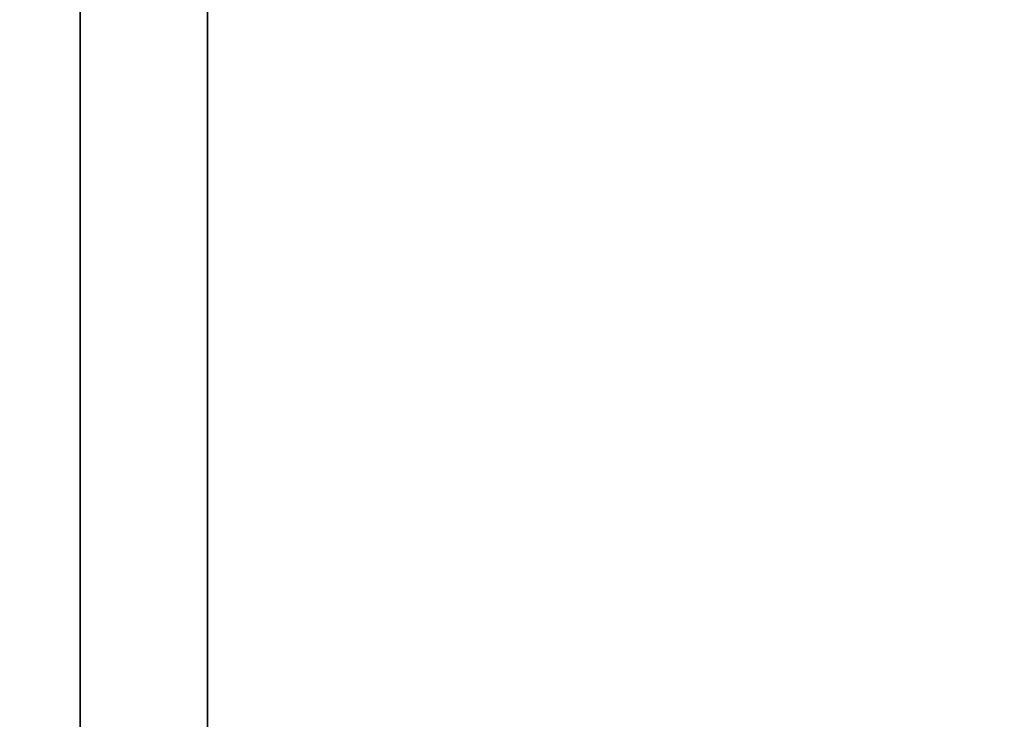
# Model space of a CAD drawing. Header units: millimetres. Extents: x 549 to 1049, y -22 to 79.
# Tile 66 of 127: x 657.78 to 659.45, y 48.08 to 49.27. Entities that reach past the tile are written whole.
import ezdxf

# ---------------------------------------------------------------- set-up
doc = ezdxf.new("R2010")
doc.units = ezdxf.units.MM
doc.header["$LTSCALE"] = 41.718519
doc.layers.add('34', color=7, linetype='CONTINUOUS')
doc.layers.add('35', color=7, linetype='CONTINUOUS')

msp = doc.modelspace()

# ---------------------------------------------------------------- linework, layer by layer
at = {"layer": '34', "color": 44, "linetype": 'Continuous', "true_color": 0x8c7500}
for points in [[(658.1006, 77.3974, 136.2806), (651.4868, -22.0026, 140.9509), (651.4868, 77.3974, 140.9509), (658.1006, 77.3974, 136.2806)], [(658.1006, -22.0026, 136.2806), (651.4868, -22.0026, 140.9509), (658.1006, 77.3974, 136.2806), (658.1006, -22.0026, 136.2806)], [(664.8621, 77.3974, 131.8269), (658.1006, -22.0026, 136.2806), (658.1006, 77.3974, 136.2806), (664.8621, 77.3974, 131.8269)], [(664.8621, -22.0026, 131.8269), (658.1006, -22.0026, 136.2806), (664.8621, 77.3974, 131.8269), (664.8621, -22.0026, 131.8269)]]:
    msp.add_3dface(points, dxfattribs=at)
at = {"layer": '35', "color": 44, "linetype": 'Continuous', "true_color": 0x8c7500}
for points in [[(651.2759, 77.3974, 544.5054), (657.8848, -22.0026, 549.1826), (657.8848, 77.3974, 549.1826), (651.2759, 77.3974, 544.5054)], [(651.2759, -22.0026, 544.5054), (657.8848, -22.0026, 549.1826), (651.2759, 77.3974, 544.5054), (651.2759, -22.0026, 544.5054)], [(657.8848, -22.0026, 549.1826), (664.6417, -22.0026, 553.6434), (657.8848, 77.3974, 549.1826), (657.8848, -22.0026, 549.1826)], [(657.8848, 77.3974, 549.1826), (664.6417, -22.0026, 553.6434), (664.6417, 77.3974, 553.6434), (657.8848, 77.3974, 549.1826)]]:
    msp.add_3dface(points, dxfattribs=at)

doc.saveas('drawing.dxf')
